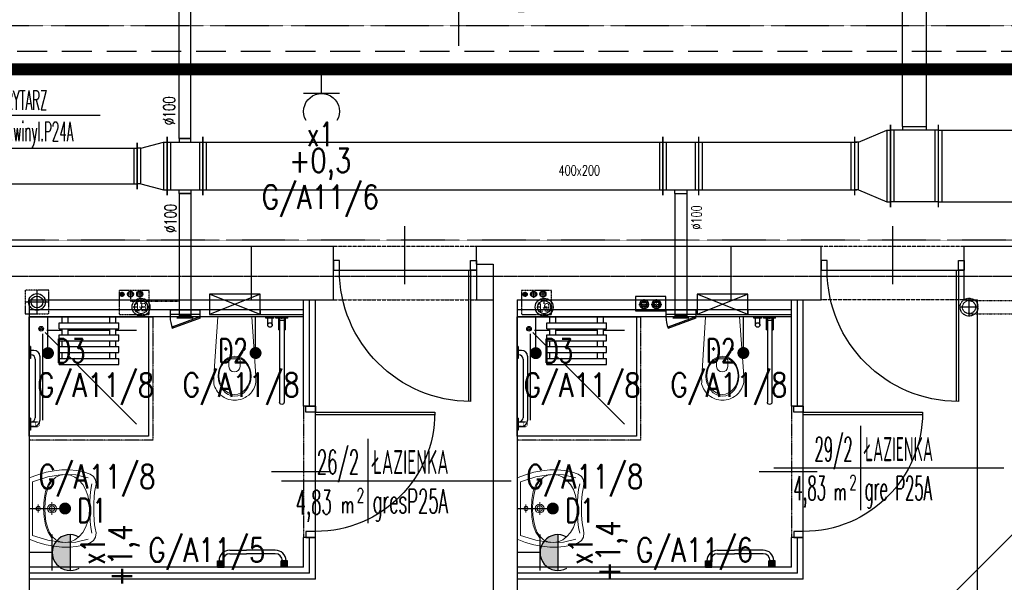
# Model space of a CAD drawing. Header units: inches. Extents: x -145354 to -97635, y 38777 to 78670.
# Tile 160 of 231: x -140799 to -139974, y 60870 to 61342. Entities that reach past the tile are written whole.
import ezdxf
from ezdxf.enums import TextEntityAlignment as Align

# ---------------------------------------------------------------- set-up
doc = ezdxf.new("R2010")
doc.units = ezdxf.units.IN
doc.header["$MEASUREMENT"] = 0
for name, pattern in [('00-inst$0$DASHDOT', [1, 0.5, -0.25, 0, -0.25]), ('CENTER', [2, 1.25, -0.25, 0.25, -0.25]), ('DASHDOT', [1, 0.5, -0.25, 0, -0.25]), ('DASHED', [0.75, 0.5, -0.25]), ('DASHED2', [0.375, 0.25, -0.125]), ('DIVIDE', [31.75, 12.7, -6.35, 0, -6.35, 0, -6.35])]:
    doc.linetypes.add(name, pattern=pattern)
doc.layers.get('0').update_dxf_attribs({"color": 101})
for name, color, linetype in [('Drz---drzwi', 5, 'Continuous'), ('E-OPIS_POM', 6, 'Continuous'), ('E35', 6, 'Continuous'), ('E50', 3, 'Continuous'), ('E50_kor', 3, 'Continuous'), ('Ins-kan', 54, 'Continuous'), ('Ins-went', 141, 'Continuous'), ('Ins-wod', 152, 'Continuous'), ('Mco-piony', 10, 'Continuous'), ('Mw-wc-rury', 160, 'DASHDOT'), ('Mwk-odnośniki', 8, 'Continuous'), ('Os-osie glowne', 8, 'CENTER'), ('piony_K_nr', 240, 'Continuous'), ('Sc-cegla pelna', 32, 'Continuous'), ('Sc-gazobeton', 45, 'Continuous'), ('Sc-gk', 120, 'Continuous'), ('Sc-gk-hatch', 8, 'Continuous'), ('Sc-nad', 5, 'DASHED2'), ('Sc-nadproza kon', 5, 'DASHED2'), ('stelaż_wc', 64, 'Continuous'), ('Suf-widok', 8, 'Continuous'), ('W-otwor-strop', 126, 'Continuous'), ('Wyp-grzejniki', 56, 'Continuous'), ('Wyp-meble', 155, 'Continuous'), ('Wyp-sanitar', 131, 'Continuous')]:
    doc.layers.add(name, color=color, linetype=linetype)
doc.styles.add('KA wymiar', font='romans.shx', dxfattribs={"width": 0.6})
doc.styles.add('ROMANS', font='romans', dxfattribs={"width": 0.85})
doc.styles.add('tab-bud$0$ROMANS', font='romans', dxfattribs={"width": 0.7})
doc.styles.add('TYTUL2', font='ARIAL.TTF')
doc.linetypes.add('BATTING', pattern='A,0.0001,-0.1,[134,ltypeshp.shx,S=0.1,R=0,X=-0.1,Y=0],-0.2,[134,ltypeshp.shx,S=0.1,R=180,X=0.1,Y=0],-0.1', length=0.4001)

# ---------------------------------------------------------------- blocks, each defined once
blk = doc.blocks.new('pow')
for p, q in [((0, 0.523), (0, -0.523)), ((-1.075, 0), (1.78, 0))]:
    blk.add_line(p, q)
at = {"style": 'KA wymiar', "width": 0.6}
for s, height, p in [('2', 0.18, (-0.139, -0.27)), ('m', 0.21, (-0.333, -0.401))]:
    blk.add_text(s, height=height, dxfattribs=at).set_placement(p)
at = {"style": 'KA wymiar'}
for tag, width, p in [('01', 0.7, (-0.131, 0.084)), ('000.00', 0.6, (-0.364, -0.401))]:
    blk.add_attdef(tag, text='', height=0.3, dxfattribs=dict(at, width=width)).set_placement(p, align=Align.RIGHT)
blk.add_attdef('POMIESZCZENIE', (0.071, 0.084), '', height=0.3, dxfattribs=at)
at = {"style": 'KA wymiar', "width": 0.8}
blk.add_attdef('POSADZKA', (0.071, -0.401), '', height=0.3, dxfattribs=at)
blk = doc.blocks.new('g2')
at = {"layer": 'E35'}
blk.add_line((15, 19.27), (-15, 19.27), dxfattribs=at)
blk.add_arc((0, 34.27), 15, 150, 30, dxfattribs=at)
at = {"layer": 'E50'}
blk.add_line((0, 19.27), (0, 0), dxfattribs=at)
blk = doc.blocks.new('_0630_BRODZIK_NIEPELNOSPRAWNI')
for p, q in [((27.51, -5), (27.51, 0)), ((32.51, -5), (32.51, 0)), ((25.01, -10), (25.01, -5)), ((25.01, -5), (75.01, -5)), ((67.51, -5), (67.51, 0)), ((72.51, -5), (72.51, 0)), ((75.01, -10), (75.01, -5)), ((11.25, -86.65), (11.25, -14.3)), ((25.01, -25.01), (13.26, -13.26)), ((27.51, -11.56), (14.61, -11.56)), ((25.01, -10), (75.01, -10)), ((25.01, -20), (25.01, -15)), ((25.01, -15), (75.01, -15)), ((27.51, -15), (27.51, -10)), ((32.51, -15), (32.51, -10)), ((67.51, -11.56), (32.51, -11.56)), ((67.51, -15), (67.51, -10)), ((72.51, -15), (72.51, -10)), ((90.03, -11.56), (72.51, -11.56)), ((75.01, -20), (75.01, -15)), ((25.01, -20), (75.01, -20)), ((27.51, -25), (27.51, -20)), ((32.51, -25), (32.51, -20)), ((67.51, -25), (67.51, -20)), ((72.51, -25), (72.51, -20)), ((1.05, -25), (0.05, -25)), ((1.05, -25), (1.05, -35)), ((3.85, -28.1), (1.05, -28.1)), ((1.55, -31.9), (1.05, -31.9)), ((25.01, -30), (25.01, -25)), ((25.01, -25), (75.01, -25)), ((25.01, -30), (75.01, -30)), ((27.51, -35), (27.51, -30)), ((32.51, -35), (32.51, -30)), ((32.51, -35), (32.51, -30)), ((32.51, -32.51), (32.51, -32.5)), ((35, -35), (32.51, -32.51)), ((67.51, -35), (67.51, -30)), ((72.51, -35), (72.51, -30)), ((75.01, -30), (75.01, -25)), ((1.05, -35), (0.05, -35)), ((5.05, -35.4), (5.05, -84.6)), ((8.85, -33.1), (8.85, -86.9)), ((25.01, -40), (25.01, -35)), ((25.01, -35), (75.01, -35)), ((25.01, -40), (75.01, -40)), ((90.03, -90.03), (40, -40)), ((75.01, -40), (75.01, -35)), ((1.05, -85), (0.05, -85)), ((1.05, -85), (1.05, -95)), ((1.05, -88.1), (6.95, -88.08)), ((1.55, -88.1), (1.05, -88.1)), ((1.05, -91.9), (6.95, -91.93)), ((3.85, -91.9), (1.05, -91.9))]:
    blk.add_line(p, q)
blk.add_lwpolyline([(0, 0), (100, 0), (100, -100), (0, -100)], close=True)
at = {"linetype": 'DASHED', "ltscale": 0.5}
blk.add_lwpolyline([(103.5, 0), (103.5, -103.5), (0, -103.5)], dxfattribs=at)
for points in [[(100, 0), (103.5, 0)], [(1.05, -95), (0.05, -95)], [(0, -100), (0, -103.5)]]:
    blk.add_lwpolyline(points)
at = {"const_width": 0.35}
blk.add_lwpolyline([(6.95, -88.08, 1), (6.95, -91.93, 1)], format="xyb", close=True, dxfattribs=at)
for radius in [1.9, 0.901]:
    blk.add_circle((10, -10), radius)
for centre, radius, start, end in [((1.55, -35.4), 3.5, 0, 90), ((3.85, -33.1), 5, 0, 90), ((1.55, -84.6), 3.5, 270, 0), ((3.85, -86.9), 5, 270, 0)]:
    blk.add_arc(centre, radius, start, end)
blk = doc.blocks.new('_0630_UMYWALKA_NIEPEŁNOSPRAWNY')
at = {"lineweight": 0}
for points in [[(0, -54.01), (4.6, -54.04), (9.42, -54.29), (13.64, -54.72), (16.46, -55.28), (20.4, -56.01), (23.99, -55.58), (26.93, -53.97), (28.88, -51.12), (30.72, -45.51), (31.92, -39.69), (32.47, -33.64), (32.39, -27.38), (31.68, -20.89), (30.35, -14.17), (28.39, -7.2), (25.81, 0), (0, 0), (-25.81, 0), (-28.39, -7.2), (-30.35, -14.17), (-31.68, -20.89), (-32.39, -27.38), (-32.47, -33.64), (-31.92, -39.69), (-30.72, -45.51), (-28.88, -51.12), (-26.93, -53.97), (-23.99, -55.58), (-20.4, -56.01), (-16.46, -55.28), (-13.64, -54.72), (-9.42, -54.29), (-4.6, -54.04), (0, -54.01)], [(0, -5.72), (0.68, -5.86), (1.24, -6.24), (1.61, -6.8), (1.75, -7.48), (1.61, -8.16), (1.24, -8.71), (0.68, -9.09), (0, -9.23), (-0.68, -9.09), (-1.24, -8.71), (-1.61, -8.16), (-1.75, -7.48), (-1.61, -6.8), (-1.24, -6.24), (-0.68, -5.86), (0, -5.72)], [(0, -15.26), (1.46, -15.56), (2.65, -16.36), (3.46, -17.56), (3.75, -19.01), (3.46, -20.47), (2.65, -21.66), (1.46, -22.47), (0, -22.76), (-1.46, -22.47), (-2.65, -21.66), (-3.46, -20.47), (-3.75, -19.01), (-3.46, -17.56), (-2.65, -16.36), (-1.46, -15.56), (0, -15.26)], [(0, -16.71), (0.89, -16.89), (1.63, -17.39), (2.12, -18.12), (2.3, -19.01), (2.12, -19.91), (1.63, -20.64), (0.89, -21.13), (0, -21.31), (-0.89, -21.13), (-1.63, -20.64), (-2.12, -19.91), (-2.3, -19.01), (-2.12, -18.12), (-1.63, -17.39), (-0.89, -16.89), (0, -16.71)]]:
    blk.add_lwpolyline(points, close=True, dxfattribs=at)
for points in [[(25.67, -49.28), (28.14, -38.98), (28.45, -27.74), (26.59, -15.65), (22.51, -2.8), (0, -2.8), (-22.51, -2.8), (-26.59, -15.65), (-28.45, -27.74), (-28.14, -38.98), (-25.67, -49.28)], [(-3.25, -7.48), (3.25, -7.48)], [(0, -10.73), (0, -4.22)], [(-28.45, -30.14), (-27.86, -25.83), (-26.17, -22.22), (-23.51, -19.26), (-20, -16.92), (-15.76, -15.17), (-10.92, -13.96), (-5.6, -13.26), (0.07, -13.04), (5.74, -13.26), (11.05, -13.96), (15.89, -15.17), (20.13, -16.92), (23.64, -19.26), (26.3, -22.22), (27.99, -25.83), (28.58, -30.14)], [(-24.26, -18.74), (-19.75, -15.71), (-14.01, -13.63), (-7.31, -12.42), (0.07, -12.04), (7.44, -12.42), (14.14, -13.63), (19.88, -15.71), (24.39, -18.74)], [(0, -24.26), (0, -13.76)], [(5.34, -19.01), (-5.34, -19.01)], [(-28.45, -30.14), (-27.86, -34.42), (-26.18, -38.33), (-23.53, -41.81), (-20.04, -44.79), (-15.81, -47.22), (-10.99, -49.04), (-5.68, -50.17), (-0.02, -50.56), (5.66, -50.17), (10.98, -49.04), (15.83, -47.22), (20.09, -44.79), (23.61, -41.81), (26.29, -38.33), (27.99, -34.42), (28.58, -30.14)], [(20.64, -52.51), (15.94, -51.63), (10.86, -51.08), (5.51, -50.74), (0.02, -50.52), (-5.48, -50.74), (-10.83, -51.08), (-15.91, -51.63), (-20.61, -52.51)]]:
    blk.add_lwpolyline(points, dxfattribs=at)
at = {"lineweight": 0, "const_width": 0.282}
for points in [[(-0.13, -20.35), (-0.13, -20.35)], [(-0.07, -21.39), (-0.07, -21.39)]]:
    blk.add_lwpolyline(points, dxfattribs=at)
blk = doc.blocks.new('_0630_DRZWI_100')
at = {"ltscale": 25}
for p, q in [((-4, -5), (-4, 0)), ((-4, 0), (-4, -5)), ((4, 0), (-4, 0)), ((4, -5), (4, 0)), ((4, -5), (4, 0)), ((-4, -105), (-4, -5)), ((-4, -5), (4, -5)), ((-15.7, -55), (32.9, -55)), ((-4, -105), (4, -105)), ((-4, -110), (-4, -105)), ((4, -105), (4, -110)), ((4, -105), (4, -110)), ((4, -110), (-4, -110))]:
    blk.add_line(p, q, dxfattribs=at)
at = {"ltscale": 7}
for p, q in [((-4, -5), (-104, -5)), ((-4, -6.8), (-103.98, -6.8))]:
    blk.add_line(p, q, dxfattribs=at)
blk.add_arc((-4, -5), 100, 180, 270)
blk = doc.blocks.new('_GJKHGJ')
at = {"ltscale": 25}
for p, q in [((-8, -5), (-8, 0)), ((-8, 0), (-8, -5)), ((0, 0), (-8, 0)), ((0, -5), (0, 0)), ((0, -5), (0, 0)), ((-8, -115), (-8, -5)), ((-8, -5), (0, -5)), ((-19.7, -60), (28.9, -60)), ((-8, -115), (0, -115)), ((-8, -120), (-8, -115)), ((0, -115), (0, -120)), ((0, -115), (0, -120)), ((0, -120), (-8, -120))]:
    blk.add_line(p, q, dxfattribs=at)
at = {"ltscale": 7}
for p, q in [((-8, -5), (-118, -5)), ((-8, -6.8), (-117.99, -6.8))]:
    blk.add_line(p, q, dxfattribs=at)
blk.add_arc((-8, -5), 110, 180, 270)
blk = doc.blocks.new('_DRZWI120')
at = {"ltscale": 25}
for p, q in [((48442.56, 20177.74), (48442.56, 20182.74)), ((48442.56, 20177.74), (48442.56, 20182.74)), ((48442.56, 20182.74), (48450.56, 20182.74)), ((48450.56, 20177.74), (48442.56, 20177.74)), ((48450.56, 20182.74), (48450.56, 20177.74)), ((48450.56, 20177.74), (48450.56, 20067.74)), ((48462.26, 20117.74), (48413.66, 20117.74)), ((48442.56, 20067.74), (48442.56, 20062.74)), ((48442.56, 20067.74), (48442.56, 20062.74)), ((48450.56, 20067.74), (48442.56, 20067.74)), ((48442.56, 20062.74), (48450.56, 20062.74)), ((48450.56, 20067.74), (48450.56, 20062.74)), ((48450.56, 20062.74), (48450.56, 20067.74))]:
    blk.add_line(p, q, dxfattribs=at)
at = {"ltscale": 7}
for p, q in [((48450.56, 20069.54), (48560.54, 20069.54)), ((48450.56, 20067.74), (48560.56, 20067.74))]:
    blk.add_line(p, q, dxfattribs=at)
at = {"ltscale": 25}
blk.add_arc((48450.56, 20067.74), 110, 360, 90, dxfattribs=at)
blk = doc.blocks.new('_gslkflhklgj')
at = {"linetype": '00-inst$0$DASHDOT', "ltscale": 5}
for p, q in [((7.5, 0), (-7.5, 0)), ((0, -7.5), (0, 7.5))]:
    blk.add_line(p, q, dxfattribs=at)
for radius in [7.5, 5.5]:
    blk.add_circle((0, 0), radius)
blk = doc.blocks.new('_0630_BARIERKA_NIEPEŁNOSPRAWNY')
for p, q in [((0, 13.3), (0, 6.7)), ((1, 13.3), (0, 13.3)), ((1, 6.7), (1, 13.3)), ((1, 8.07), (1, 11.87)), ((6.9, 11.87), (1, 11.87)), ((1, 6.7), (0, 6.7)), ((0, -5), (0, 5)), ((6.9, 8.07), (1, 8.07)), ((1, -5), (1, 5)), ((1, 2.9), (11, 2.9)), ((1, 1.91), (71.63, 1.91)), ((1, 0.6), (1, -0.4)), ((2.74, 1.9), (2.74, -1.9)), ((11, 1.9), (11, 2.9)), ((1, -1.89), (71.63, -1.89)), ((1, -1.9), (11, -1.9)), ((1, -2.9), (11, -2.9)), ((11, -1.9), (11, -2.9))]:
    blk.add_line(p, q)
for points in [[(1, 5), (0, 5)], [(1, -5), (0, -5)]]:
    blk.add_lwpolyline(points)
for centre, start, end in [((6.9, 9.97), 90, 270), ((6.9, 9.97), 90, 270), ((6.9, 9.97), 270, 90), ((71.63, 0.01), 270, 90)]:
    blk.add_arc(centre, 1.9, start, end)
blk = doc.blocks.new('_0630_WC_NIEPEŁNOSPRAWNY')
at = {"lineweight": 0}
for p, q in [((-14.26, 0), (-17.49, -45.7)), ((-14.26, 0), (14.26, 0)), ((14.26, 0), (17.15, -45.7)), ((-8.01, -26.98), (-9.42, -26.98)), ((-8.01, -26.98), (-8.01, -25.54)), ((-8.01, -26.98), (-6.53, -26.98)), ((-8.01, -26.98), (-8.01, -28.41)), ((7.49, -26.98), (6.08, -26.98)), ((7.49, -26.98), (7.49, -25.54)), ((7.49, -26.98), (8.97, -26.98)), ((7.49, -26.98), (7.49, -28.41)), ((-4.44, -36.51), (-4.44, -41.77)), ((-3.5, -35.21), (4, -35.21)), ((4.94, -36.51), (4.94, -41.77)), ((-17.49, -45.7), (-17.82, -50.14)), ((17.15, -45.7), (17.52, -50.14)), ((-17.82, -50.14), (-17.77, -54.69)), ((-17.77, -54.69), (-17.51, -56.08)), ((-17.51, -56.08), (-17.12, -57.53)), ((-17.12, -57.53), (-16.6, -58.93)), ((17.12, -57.53), (16.6, -58.93)), ((17.51, -56.08), (17.12, -57.53)), ((17.52, -50.14), (17.47, -54.69)), ((17.47, -54.69), (17.51, -56.08)), ((-16.6, -58.93), (-15.97, -60.29)), ((-15.97, -60.29), (-15.22, -61.59)), ((-15.22, -61.59), (-14.37, -62.83)), ((-14.37, -62.83), (-13.41, -63.99)), ((-13.41, -63.99), (-11.77, -65.6)), ((-11.77, -65.6), (-10, -66.94)), ((11.77, -65.6), (10, -66.94)), ((13.41, -63.99), (11.77, -65.6)), ((14.37, -62.83), (13.41, -63.99)), ((15.22, -61.59), (14.37, -62.83)), ((15.97, -60.29), (15.22, -61.59)), ((16.6, -58.93), (15.97, -60.29)), ((-10, -66.94), (-8.71, -67.72)), ((-8.71, -67.72), (-6.54, -68.77)), ((-6.54, -68.77), (-5.07, -69.25)), ((-5.07, -69.25), (-3.02, -69.72)), ((-3.02, -69.72), (-1.52, -69.92)), ((-1.52, -69.92), (0, -70)), ((1.52, -69.92), (0, -70)), ((3.02, -69.72), (1.52, -69.92)), ((5.07, -69.25), (3.02, -69.72)), ((6.54, -68.77), (5.07, -69.25)), ((8.71, -67.72), (6.54, -68.77)), ((10, -66.94), (8.71, -67.72))]:
    blk.add_line(p, q, dxfattribs=at)
for centre, radius, start, end in [((-3.24, -36.39), 1.2, 102.23395, 185.88986), ((3.75, -36.39), 1.2, 354.11014, 77.76605), ((0.25, -41.54), 4.7, 182.80221, 357.19779)]:
    blk.add_arc(centre, radius, start, end, dxfattribs=at)
for centre, major_axis, ratio in [((0.05, -49.75), (0, -16.75), 0.823529), ((0.05, -49.5), (0, -15.54), 0.845174)]:
    blk.add_ellipse(centre, major_axis=major_axis, ratio=ratio, dxfattribs=at)
for centre in [(-8.01, -26.98), (7.49, -26.98)]:
    blk.add_ellipse(centre, major_axis=(0.599, 0.599), ratio=1, start_param=5.497787, end_param=11.780972, dxfattribs=at)
blk = doc.blocks.new('pion_woda')
at = {"layer": 'Ins-wod'}
for p, q in [((3, 0), (-3, 0)), ((0, 3), (0, -3))]:
    blk.add_line(p, q, dxfattribs=at)
for centre, radius in [((0, 0.02), 2.55), ((0, 0), 2)]:
    blk.add_circle(centre, radius, dxfattribs=at)
blk = doc.blocks.new('pion_mały')
at = {"layer": 'Ins-wod'}
for p, q in [((0, 2.08), (0, -2.12)), ((2.1, -0.02), (-2.1, -0.02))]:
    blk.add_line(p, q, dxfattribs=at)
for centre, radius in [((0, 0), 1.79), ((0, -0.02), 1.4)]:
    blk.add_circle(centre, radius, dxfattribs=at)
blk = doc.blocks.new('WW_piony')
for name, p in [('pion_mały', (0, 0)), ('pion_woda', (7.18, 0.12)), ('pion_woda', (14.93, 0.15))]:
    blk.add_blockref(name, p)
blk = doc.blocks.new('rewizja')
at = {"layer": 'Wyp-meble'}
for p, q in [((-25, 6), (-25, 0)), ((-25, 6), (0, 6)), ((-25, 4), (-25, 2)), ((0, 2), (-25, 2)), ((0, 6), (0, 0)), ((0, 0), (-25, 0))]:
    blk.add_line(p, q, dxfattribs=at)
blk.add_lwpolyline([(-23.15, -9.49), (0.34, -0.94), (0, 0), (-23.49, -8.55)], close=True, dxfattribs=at)
blk.add_arc((0, 0), 25, 180, 202.29244, dxfattribs=at)
blk = doc.blocks.new('g-1')
at = {"layer": 'Wyp-grzejniki', "ltscale": 10}
h = blk.add_hatch(color=256, dxfattribs=at)
h.paths.add_polyline_path([(0.04, 0), (-5.36, 0), (-5.36, -5.4), (0.04, -5.4)])
edge = h.paths.add_edge_path(flags=16)
edge.add_line((-5.36, -4.2), (-5.36, -1.2))
blk.add_hatch(color=256, dxfattribs=at).paths.add_polyline_path([(-0.02, -58.59), (-0.02, -53.19), (-5.42, -53.19), (-5.42, -58.59)])
at = {"layer": 'Wyp-grzejniki'}
for p, q in [((-5.4, 0), (-5.4, -5.4)), ((0, 0), (-5.4, 0)), ((0, 0), (0, -5.4)), ((-5.4, -4.2), (-5.4, -1.2)), ((-5.4, -1.2), (-5.4, -4.2)), ((0, -5.4), (-5.4, -5.4)), ((-14.31, -10.2, 0), (-14.31, -34.29, 0)), ((-11.31, -10.2, 0), (-11.31, -34.29, 0)), ((-14.31, -48.39, 0), (-14.31, -34.29, 0)), ((-11.31, -48.39, 0), (-11.31, -34.29, 0)), ((0, -53.19), (-5.4, -53.19)), ((-5.4, -58.59), (-5.4, -53.19)), ((-5.4, -57.39), (-5.4, -54.39)), ((0, -58.59), (0, -53.19)), ((0, -58.59), (-5.4, -58.59))]:
    blk.add_line(p, q, dxfattribs=at)
for centre, radius, start, end in [((-5.31, -10.2, 0), 9, 90.59737, 179.99999), ((-5.31, -10.2, 0), 6, 90.89607, 179.99999), ((-5.31, -48.39, 0), 9, 179.99999, 269.40261), ((-5.31, -48.39, 0), 6, 179.99999, 269.10391)]:
    blk.add_arc(centre, radius, start, end, dxfattribs=at)
blk = doc.blocks.new('pco')
at = {"layer": 'Mco-piony', "color": 9, "linetype": 'DASHDOT', "ltscale": 3}
for p, q in [((-2604.8, -19.8), (-2604.8, -8.9)), ((-2599.4, -14.3), (-2610.3, -14.3))]:
    blk.add_line(p, q, dxfattribs=at)
at = {"layer": 'Mco-piony', "color": 9}
blk.add_circle((-2604.8, -14.3), 4.53, dxfattribs=at)
at = {"layer": 'Mco-piony'}
blk.add_circle((-2604.8, -14.3), 3.2, dxfattribs=at)
at = {"layer": 'Mco-piony', "color": 8}
blk.add_circle((-2604.8, -14.3), 2.6, dxfattribs=at)

msp = doc.modelspace()

# ---------------------------------------------------------------- hatches: boundary and pattern name
at = {"layer": 'E35'}
for points in [[(-140757.13, 60909.7), (-140757.13, 60879.7, -1)], [(-140348.13, 60909.7), (-140348.13, 60879.7, -1)]]:
    msp.add_hatch(color=256, dxfattribs=at).paths.add_polyline_path(points)

# ---------------------------------------------------------------- linework, layer by layer
for p, q in [((-139546.24, 61330.77), (-140404.97, 60472.04)), ((-140775.72, 61061.89), (-140775.72, 61091.89)), ((-140601.65, 61062.01), (-140601.65, 61092.01)), ((-140366.72, 61061.89), (-140366.72, 61091.89)), ((-140192.65, 61062.01), (-140192.65, 61092.01)), ((-140791.4, 60931.6), (-140761.4, 60931.6)), ((-140382.4, 60931.6), (-140352.4, 60931.6)), ((-140772.13, 60879.7), (-140772.13, 60909.7)), ((-140757.13, 60909.7), (-140757.13, 60879.7)), ((-140363.13, 60879.7), (-140363.13, 60909.7)), ((-140348.13, 60909.7), (-140348.13, 60879.7))]:
    msp.add_line(p, q, dxfattribs=at)
at = {"layer": 'E35', "const_width": 5}
for points in [[(-140775.72, 61064.39, -1), (-140775.72, 61059.39, -1)], [(-140601.65, 61064.51, 1), (-140601.65, 61059.51, 1)], [(-140366.72, 61064.39, -1), (-140366.72, 61059.39, -1)], [(-140192.65, 61064.51, 1), (-140192.65, 61059.51, 1)], [(-140761.4, 60934.1, -1), (-140761.4, 60929.1, -1)], [(-140352.4, 60934.1, -1), (-140352.4, 60929.1, -1)]]:
    msp.add_lwpolyline(points, format="xyb", close=True, dxfattribs=at)
at = {"layer": 'E35'}
for centre in [(-140757.13, 60894.7), (-140348.13, 60894.7)]:
    msp.add_arc(centre, 15, 60, 300, dxfattribs=at)
at = {"layer": 'E50'}
for p, q in [((-140772.13, 60894.7), (-140791.4, 60894.7)), ((-140363.13, 60894.7), (-140382.4, 60894.7))]:
    msp.add_line(p, q, dxfattribs=at)
at = {"layer": 'E50', "const_width": 10}
msp.add_lwpolyline([(-139179.01, 58650), (-139179.01, 61300), (-142130.98, 61300)], dxfattribs=at)
at = {"layer": 'E50_kor', "linetype": 'DASHED2', "ltscale": 100}
msp.add_line((-139164.01, 61315), (-142145.98, 61315), dxfattribs=at)
at = {"layer": 'Ins-kan', "linetype": 'Continuous', "ltscale": 0.5}
for p, q in [((-140003.42, 61092.99), (-140003.42, 61107.99)), ((-139995.92, 61100.49), (-140010.92, 61100.49))]:
    msp.add_line(p, q, dxfattribs=at)
at = {"layer": 'Ins-kan', "linetype": 'DASHED2', "ltscale": 0.5}
for p, q in [((-140003.42, 61105.99), (-139938.42, 61105.99)), ((-140003.42, 61094.99), (-139938.42, 61094.99))]:
    msp.add_line(p, q, dxfattribs=at)
for radius in [7.5, 5.5]:
    msp.add_circle((-140003.42, 61100.49), radius, dxfattribs=at)
at = {"layer": 'Ins-went'}
for p, q in [((-140059.24, 61251.87), (-140059.24, 61379.03)), ((-140039.24, 61251.87), (-140039.24, 61379.03)), ((-140665.81, 61241.87), (-140665.81, 61356.57)), ((-140655.81, 61241.87), (-140655.81, 61356.57)), ((-140069.24, 61253.37), (-140069.24, 61184.37)), ((-140069.24, 61184.37), (-140069.24, 61253.37)), ((-140059.24, 61251.87), (-140039.24, 61251.87)), ((-140059.24, 61251.87), (-140059.24, 61248.87)), ((-140039.24, 61248.87), (-140039.24, 61251.87)), ((-140029.24, 61253.37), (-140029.24, 61184.37)), ((-140675.81, 61243.37, -2890), (-140675.81, 61194.37, -2890)), ((-140675.81, 61194.37), (-140675.81, 61243.37)), ((-140665.81, 61241.87), (-140655.81, 61241.87)), ((-140665.81, 61241.87), (-140665.81, 61238.87)), ((-140655.81, 61241.87), (-140665.81, 61241.87)), ((-140655.81, 61238.87), (-140655.81, 61241.87)), ((-140645.81, 61243.37), (-140645.81, 61194.37)), ((-140645.81, 61194.37), (-140645.81, 61243.37)), ((-140260.11, 61243.37), (-140260.11, 61194.37)), ((-140260.11, 61194.37), (-140260.11, 61243.37)), ((-140230.11, 61194.37), (-140230.11, 61243.37)), ((-140099.24, 61194.37), (-140099.24, 61243.37)), ((-140096.24, 61238.87), (-140072.24, 61248.87)), ((-140072.24, 61248.87), (-140072.24, 61188.87)), ((-140072.24, 61248.87), (-140069.24, 61248.87)), ((-140029.24, 61248.87), (-140069.24, 61248.87)), ((-140066.24, 61188.87), (-140066.24, 61248.87)), ((-140032.24, 61248.87), (-140032.24, 61188.87)), ((-140029.24, 61248.87), (-139854.47, 61248.87)), ((-140026.24, 61248.87), (-140026.24, 61188.87)), ((-141438.41, 61233.87), (-140700.81, 61233.87)), ((-140703.81, 61233.87), (-140703.81, 61203.87)), ((-140700.81, 61238.37), (-140700.81, 61199.37)), ((-140700.81, 61199.37, -2890), (-140700.81, 61238.37, -2890)), ((-140697.81, 61233.87, -2890), (-140700.81, 61233.87, -2890)), ((-140697.81, 61233.87, -2890), (-140678.81, 61238.87, -2890)), ((-140697.81, 61203.87, -2890), (-140697.81, 61233.87, -2890)), ((-140678.81, 61238.87, -2890), (-140678.81, 61198.87, -2890)), ((-140678.81, 61238.87, -2890), (-140675.81, 61238.87, -2890)), ((-140675.81, 61238.87), (-140645.81, 61238.87)), ((-140672.81, 61198.87), (-140672.81, 61238.87)), ((-140648.81, 61238.87), (-140648.81, 61198.87)), ((-140645.81, 61238.87), (-140259.11, 61238.87)), ((-140642.81, 61198.87), (-140642.81, 61238.87)), ((-140263.11, 61238.87), (-140263.11, 61198.87)), ((-140259.11, 61238.87), (-140229.11, 61238.87)), ((-140257.11, 61198.87), (-140257.11, 61238.87)), ((-140233.11, 61238.87), (-140233.11, 61198.87)), ((-140229.08, 61238.87), (-140097.48, 61238.87)), ((-140227.11, 61238.87), (-140227.11, 61198.87)), ((-140102.24, 61198.87), (-140102.24, 61238.87)), ((-140096.24, 61238.87), (-140099.24, 61238.87)), ((-140096.24, 61198.87), (-140096.24, 61238.87)), ((-141438.41, 61203.87), (-140700.81, 61203.87)), ((-140697.81, 61203.87, -2890), (-140700.81, 61203.87, -2890)), ((-140697.81, 61203.87, -2890), (-140678.81, 61198.87, -2890)), ((-140678.81, 61198.87, -2890), (-140675.81, 61198.87, -2890)), ((-140675.81, 61198.87), (-140645.81, 61198.87)), ((-140665.81, 61195.87), (-140665.81, 61198.87)), ((-140655.81, 61195.87), (-140665.81, 61195.87)), ((-140665.81, 61195.87), (-140655.81, 61195.87)), ((-140665.81, 61195.87), (-140665.81, 61092.37)), ((-140655.81, 61198.87), (-140655.81, 61195.87)), ((-140655.81, 61195.87), (-140655.81, 61092.37)), ((-140645.81, 61198.87), (-140259.11, 61198.87)), ((-140259.11, 61198.87), (-140229.11, 61198.87)), ((-140250.11, 61195.87), (-140250.11, 61198.87)), ((-140250.11, 61195.87), (-140240.11, 61195.87)), ((-140250.11, 61195.87), (-140250.11, 61092.37)), ((-140240.11, 61198.87), (-140240.11, 61195.87)), ((-140240.11, 61195.87), (-140240.11, 61092.37)), ((-140229.08, 61198.87), (-140097.48, 61198.87)), ((-140096.24, 61198.87), (-140099.24, 61198.87)), ((-140096.24, 61198.87), (-140072.24, 61188.87)), ((-140072.24, 61188.87), (-140069.24, 61188.87)), ((-140029.24, 61188.87), (-140069.24, 61188.87)), ((-140029.24, 61188.87), (-139854.47, 61188.87)), ((-140784.93, 61114.6), (-140784.93, 61095.03)), ((-140794.72, 61104.82), (-140775.15, 61104.82)), ((-140655.81, 61093.37), (-140665.81, 61093.37)), ((-140665.81, 61093.37), (-140655.81, 61093.37)), ((-140665.81, 61093.37), (-140665.81, 61091.37)), ((-140655.81, 61093.37), (-140655.81, 61091.37)), ((-140250.11, 61093.87), (-140250.11, 61091.37)), ((-140250.11, 61093.87), (-140250.11, 61091.37)), ((-140250.11, 61093.37), (-140240.11, 61093.37)), ((-140240.11, 61093.87), (-140240.11, 61091.87)), ((-140240.11, 61093.87), (-140240.11, 61091.37)), ((-140654.06, 61091.37), (-140667.56, 61091.37)), ((-140238.36, 61091.37), (-140251.86, 61091.37)), ((-140238.36, 61091.37), (-140251.86, 61091.37))]:
    msp.add_line(p, q, dxfattribs=at)
for radius in [7, 5]:
    msp.add_circle((-140784.93, 61104.82), radius, dxfattribs=at)
at = {"layer": 'Mw-wc-rury', "ltscale": 0.8}
for p, q in [((-140706.54, 61108.79), (-140706.54, 61105.59)), ((-140706.54, 61105.59), (-140665.18, 61105.59))]:
    msp.add_line(p, q, dxfattribs=at)
at = {"layer": 'Mwk-odnośniki', "linetype": 'Continuous'}
msp.add_lwpolyline([(-140257.57, 61097.34), (-140257.57, 61109.32), (-140283.01, 61109.32), (-140283.01, 61097.34)], close=True, dxfattribs=at)
at = {"layer": 'Os-osie glowne'}
msp.add_lwpolyline([(-143199.4, 61126.54), (-138010.88, 61126.54)], dxfattribs=at)
at = {"layer": 'Sc-cegla pelna'}
for p, q in [((-140905.4, 61151.54), (-140605.4, 61151.54)), ((-140605.4, 61151.54), (-140605.4, 61106.54)), ((-140416.4, 61151.54), (-140203.2, 61151.54)), ((-140416.4, 61136.54), (-140416.4, 61151.54)), ((-140203.2, 61151.54), (-140203.2, 61106.54)), ((-140007.4, 61151.54), (-139784.4, 61151.54)), ((-140007.4, 61106.54), (-140007.4, 61151.54)), ((-140416.4, 61136.54), (-140402.4, 61136.54)), ((-140402.4, 61136.54), (-140402.4, 60981.04)), ((-140791.4, 61106.54), (-140791.4, 60948.04)), ((-140791.4, 61106.54), (-140605.4, 61106.54)), ((-140382.4, 61106.54), (-140382.4, 60606.54)), ((-140382.4, 61106.54), (-140203.2, 61106.54)), ((-140007.4, 61106.54), (-139996.4, 61106.54)), ((-139996.4, 60606.54), (-139996.4, 61106.54)), ((-140402.4, 60981.04), (-140402.4, 60606.54)), ((-140791.4, 60948.04), (-140791.4, 60606.54))]:
    msp.add_line(p, q, dxfattribs=at)
at = {"layer": 'Sc-gazobeton'}
for p, q in [((-140605.4, 61151.54), (-140536.4, 61151.54)), ((-140536.4, 61106.54), (-140536.4, 61151.54)), ((-140203.2, 61151.54), (-140127.4, 61151.54)), ((-140127.4, 61106.54), (-140127.4, 61151.54)), ((-140416.4, 61136.54), (-140416.4, 61106.54)), ((-140605.4, 61106.54), (-140536.4, 61106.54)), ((-140416.4, 61106.54), (-140402.4, 61106.54)), ((-140203.2, 61106.54), (-140127.4, 61106.54))]:
    msp.add_line(p, q, dxfattribs=at)
at = {"layer": 'Sc-gk'}
for p, q in [((-140561.4, 61017.36), (-140561.4, 61106.54)), ((-140551.4, 61017.36), (-140551.4, 61106.54)), ((-140152.4, 61017.36), (-140152.4, 61106.54)), ((-140142.4, 61017.36), (-140142.4, 61106.54)), ((-140787.65, 61098.36), (-140791.4, 61098.36)), ((-140561.4, 61098.36), (-140791.4, 61098.36)), ((-140152.4, 61098.36), (-140382.4, 61098.36)), ((-140561.4, 61092.36), (-140791.4, 61092.36)), ((-140152.4, 61092.36), (-140382.4, 61092.36)), ((-140551.4, 61017.36), (-140561.4, 61017.36)), ((-140142.4, 61017.36), (-140152.4, 61017.36)), ((-140561.4, 60882.36), (-140561.4, 60907.36)), ((-140551.4, 60907.36), (-140561.4, 60907.36)), ((-140551.4, 60872.36), (-140551.4, 60907.36)), ((-140152.4, 60882.36), (-140152.4, 60907.36)), ((-140142.4, 60907.36), (-140152.4, 60907.36)), ((-140142.4, 60872.36), (-140142.4, 60907.36)), ((-140561.4, 60882.36), (-140791.4, 60882.36)), ((-140152.4, 60882.36), (-140382.4, 60882.36)), ((-140551.4, 60872.36), (-140791.4, 60872.36)), ((-140142.4, 60872.36), (-140382.4, 60872.36))]:
    msp.add_line(p, q, dxfattribs=at)
at = {"layer": 'Sc-gk-hatch', "linetype": 'BATTING', "ltscale": 0.22}
for p, q in [((-140556.4, 61017.36), (-140556.4, 61106.54)), ((-140147.4, 61017.36), (-140147.4, 61106.54)), ((-140556.4, 60877.36), (-140556.4, 60907.36)), ((-140147.4, 60877.36), (-140147.4, 60907.36)), ((-140556.4, 60877.36), (-140791.4, 60877.36)), ((-140147.4, 60877.36), (-140382.4, 60877.36))]:
    msp.add_line(p, q, dxfattribs=at)
at = {"layer": 'Sc-nad'}
for p, q in [((-140561.4, 61017.36), (-140561.4, 60907.36)), ((-140152.4, 61017.36), (-140152.4, 60907.36))]:
    msp.add_line(p, q, dxfattribs=at)
at = {"layer": 'Sc-nadproza kon', "linetype": 'DASHDOT', "ltscale": 0.5}
for points in [[(-140536.4, 61151.54), (-140416.4, 61151.54)], [(-140127.4, 61151.54), (-140007.4, 61151.54)], [(-140536.4, 61106.54), (-140416.4, 61106.54)], [(-140007.4, 61106.54), (-140127.4, 61106.54)]]:
    msp.add_lwpolyline(points, dxfattribs=at)
at = {"layer": 'stelaż_wc', "ltscale": 5}
for p, q in [((-140597.9, 61094.36), (-140640.4, 61111.36)), ((-140597.9, 61111.36), (-140640.4, 61094.36)), ((-140188.9, 61094.36), (-140231.4, 61111.36)), ((-140188.9, 61111.36), (-140231.4, 61094.36))]:
    msp.add_line(p, q, dxfattribs=at)
for points in [[(-140640.4, 61094.36), (-140597.9, 61094.36), (-140597.9, 61111.36), (-140640.4, 61111.36)], [(-140231.4, 61094.36), (-140188.9, 61094.36), (-140188.9, 61111.36), (-140231.4, 61111.36)], [(-140597.9, 61094.36), (-140561.4, 61094.36), (-140561.4, 61098.36), (-140597.9, 61098.36)], [(-140188.9, 61094.36), (-140152.4, 61094.36), (-140152.4, 61098.36), (-140188.9, 61098.36)]]:
    msp.add_lwpolyline(points, close=True, dxfattribs=at)
at = {"layer": 'Suf-widok', "linetype": 'DIVIDE', "ltscale": 0.02}
msp.add_lwpolyline([(-141660.52, 61336.55), (-139537.64, 61336.55), (-139537.64, 61156.54), (-141660.52, 61156.54)], close=True, dxfattribs=at)
at = {"layer": 'W-otwor-strop', "linetype": 'DASHED2', "ltscale": 0.3}
for points in [[(-140794.93, 61094.82), (-140774.93, 61094.82), (-140774.93, 61114.82), (-140794.93, 61114.82)], [(-140690.93, 61094.36), (-140690.93, 61114.36), (-140715.93, 61114.36), (-140715.93, 61094.36)], [(-140690.93, 61094.36), (-140690.93, 61114.36), (-140715.93, 61114.36), (-140715.93, 61094.36)], [(-140353.65, 61094.36), (-140353.65, 61114.36), (-140378.65, 61114.36), (-140378.65, 61094.36)]]:
    msp.add_lwpolyline(points, close=True, dxfattribs=at)

# ---------------------------------------------------------------- block references
for name, p in [('WW_piony', (-140713.72, 61111.22)), ('WW_piony', (-140375.7, 61111.22)), ('rewizja', (-140648.31, 61092.36)), ('rewizja', (-140232.61, 61092.36))]:
    msp.add_blockref(name, p)
at = {"layer": 'Drz---drzwi', "rotation": 90}
msp.add_blockref('_DRZWI120', (-120313.69, 12905.92), dxfattribs=at)
at = {"layer": 'Drz---drzwi', "xscale": -1, "rotation": 270}
for p in [(-140416.4, 61139.48), (-140007.4, 61139.48)]:
    msp.add_blockref('_GJKHGJ', p, dxfattribs=at)
at = {"layer": 'Drz---drzwi', "xscale": -1}
for p in [(-140555.4, 61017.36), (-140146.4, 61017.36)]:
    msp.add_blockref('_0630_DRZWI_100', p, dxfattribs=at)
at = {"layer": 'E-OPIS_POM'}
ref = msp.add_blockref('pow', (-140827.99, 61261.34), dxfattribs=dict(at, xscale=54, yscale=54, zscale=54))
ref.add_attrib('000.00', '40,39', dxfattribs={"layer": '0', "height": 16.2, "style": 'KA wymiar', "width": 0.448374}).set_placement((-140842.67, 61239.69), align=Align.RIGHT)
ref.add_attrib('01', '21/2', dxfattribs={"layer": '0', "height": 16.2, "style": 'KA wymiar', "width": 0.448374}).set_placement((-140833.28, 61265.9), align=Align.RIGHT)
ref.add_attrib('POMIESZCZENIE', 'KORYTARZ', (-140825.13, 61265.9), dxfattribs={"layer": '0', "height": 16.2, "style": 'KA wymiar', "width": 0.448374})
ref.add_attrib('POSADZKA', 'wyk.winyl.P24A', (-140825.13, 61239.69), dxfattribs={"layer": '0', "height": 16.2, "style": 'KA wymiar', "width": 0.448374})
ref = msp.add_blockref('pow', (-140094.46, 60965.61), dxfattribs=dict(at, xscale=67.5, yscale=67.5, zscale=67.5))
ref.add_attrib('000.00', '4,83', dxfattribs={"layer": '0', "height": 20.25, "style": 'KA wymiar', "width": 0.448374}).set_placement((-140123.39, 60938.54), align=Align.RIGHT)
ref.add_attrib('01', '29/2', dxfattribs={"layer": '0', "height": 20.25, "style": 'KA wymiar', "width": 0.448374}).set_placement((-140101.08, 60971.31), align=Align.RIGHT)
ref.add_attrib('POMIESZCZENIE', 'ŁAZIENKA', (-140090.89, 60971.31), dxfattribs={"layer": '0', "height": 20.25, "style": 'KA wymiar', "width": 0.448374})
ref.add_attrib('POSADZKA', 'gre P25A', (-140090.89, 60938.54), dxfattribs={"layer": '0', "height": 20.25, "style": 'KA wymiar', "width": 0.448374})
ref = msp.add_blockref('pow', (-140507.45, 60954.74), dxfattribs=dict(at, xscale=67.5, yscale=67.5, zscale=67.5))
ref.add_attrib('000.00', '4,83', dxfattribs={"layer": '0', "height": 20.25, "style": 'KA wymiar', "width": 0.498194}).set_placement((-140537.79, 60926.63), align=Align.RIGHT)
ref.add_attrib('01', '26/2', dxfattribs={"layer": '0', "height": 20.25, "style": 'KA wymiar', "width": 0.498194}).set_placement((-140514.8, 60960.44), align=Align.RIGHT)
ref.add_attrib('POMIESZCZENIE', 'ŁAZIENKA', (-140503.48, 60960.44), dxfattribs={"layer": '0', "height": 20.25, "style": 'KA wymiar', "width": 0.498194})
ref.add_attrib('POSADZKA', 'gresP25A', (-140503.48, 60927.68), dxfattribs={"layer": '0', "height": 20.25, "style": 'KA wymiar', "width": 0.498194})
at = {"layer": 'E35', "xscale": -1, "rotation": 180}
msp.add_blockref('g2', (-140546.38, 61298.9), dxfattribs=at)
at = {"layer": 'Ins-kan'}
for p in [(-140697.7, 61100.49), (-140359.67, 61100.49)]:
    msp.add_blockref('_gslkflhklgj', p, dxfattribs=at)
at = {"layer": 'Mco-piony', "xscale": 0.799999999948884, "yscale": 0.8000000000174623, "zscale": 0.8, "rotation": 270.001351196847}
for p in [(-140264.47, 59018.98), (-140253.94, 59018.98, 0)]:
    msp.add_blockref('pco', p, dxfattribs=at)
at = {"layer": 'Wyp-grzejniki', "rotation": 270}
for p in [(-140574.91, 60882.36, 0), (-140165.91, 60882.36, 0)]:
    msp.add_blockref('g-1', p, dxfattribs=at)
at = {"layer": 'Wyp-sanitar'}
for p in [(-140791.4, 61092.36), (-140382.4, 61092.36)]:
    msp.add_blockref('_0630_BRODZIK_NIEPELNOSPRAWNI', p, dxfattribs=at)
at = {"layer": 'Wyp-sanitar', "xscale": -1}
for p in [(-140619.15, 61092.36), (-140210.15, 61092.36)]:
    msp.add_blockref('_0630_WC_NIEPEŁNOSPRAWNY', p, dxfattribs=at)
at = {"layer": 'Wyp-sanitar', "xscale": -1, "rotation": 90}
for p in [(-140579.65, 61092.36), (-140170.65, 61092.36)]:
    msp.add_blockref('_0630_BARIERKA_NIEPEŁNOSPRAWNY', p, dxfattribs=at)
at = {"layer": 'Wyp-sanitar', "rotation": 90}
for p in [(-140791.4, 60931.6), (-140382.4, 60931.6)]:
    msp.add_blockref('_0630_UMYWALKA_NIEPEŁNOSPRAWNY', p, dxfattribs=at)

# ---------------------------------------------------------------- texts
at = {"layer": 'E35', "style": 'ROMANS'}
for s, width, p in [('x1', 0.7, (-140547.31, 61245.57)), ('+0,3', 0.8, (-140547.47, 61220.39)), ('D3', 0.7, (-140756.76, 61063.83)), ('D2', 0.7, (-140620.61, 61063.96)), ('D3', 0.7, (-140347.76, 61063.83)), ('D2', 0.7, (-140211.61, 61063.96)), ('G/A11/8', 0.8, (-140735.68, 61033.77)), ('G/A11/8', 0.8, (-140613.73, 61033.9)), ('G/A11/8', 0.8, (-140327.74, 61033.77)), ('G/A11/8', 0.8, (-140204.73, 61033.9)), ('G/A11/8', 0.8, (-140734.6, 60956.98)), ('G/A11/8', 0.8, (-140325.6, 60956.98)), ('D1', 0.7, (-140738.78, 60929.94)), ('D1', 0.7, (-140329.78, 60929.94)), ('G/A11/5', 0.8, (-140642.54, 60895.46)), ('G/A11/6', 0.8, (-140233.54, 60895.46))]:
    msp.add_text(s, height=20, dxfattribs=dict(at, width=width)).set_placement(p, align=Align.MIDDLE)
for s, rotation, width, p in [('G/A11/6', 360, 0.8, (-140547.35, 61191.41)), ('+1,4', 90, 0.8, (-140712.04, 60892.09)), ('+1,4', 90, 0.8, (-140303.04, 60895.57)), ('x1', 90, 0.7, (-140738.06, 60895.63)), ('x1', 90, 0.7, (-140329.06, 60895.63))]:
    msp.add_text(s, height=20, rotation=rotation, dxfattribs=dict(at, width=width)).set_placement(p, align=Align.MIDDLE)
at = {"layer": 'Ins-went', "style": 'tab-bud$0$ROMANS', "width": 0.7}
for height, p in [(10, (-140669.18, 61253.14)), (10, (-140667.94, 61162.9)), (8.424, (-140227.73, 61165.55))]:
    msp.add_text('%%c100', height=height, rotation=90, dxfattribs=at).set_placement(p)
msp.add_text('400x200', height=8.424, dxfattribs=at).set_placement((-140347.54, 61210.97))
at = {"layer": 'piony_K_nr', "style": 'TYTUL2'}
for s, p in [('18', (-140703.68, 61096.96, -76.7)), ('19', (-140365.64, 61096.81, -76.7))]:
    msp.add_text(s, height=7, dxfattribs=at).set_placement(p)

doc.saveas('drawing.dxf')
